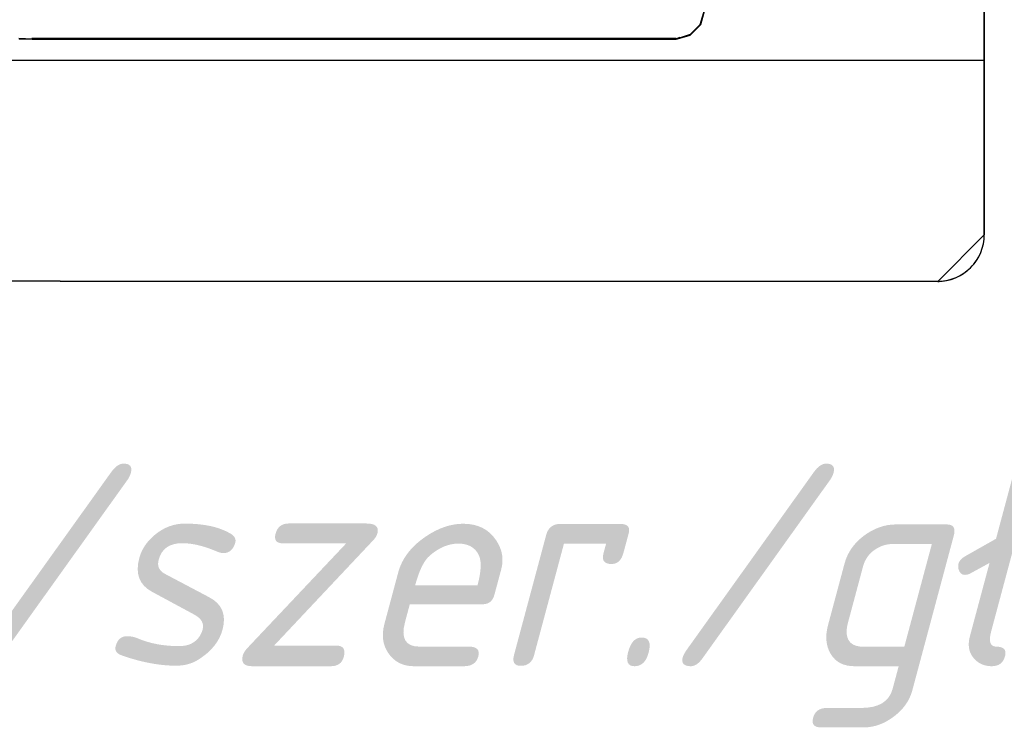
# Model space of a CAD drawing. Extents: x -635870 to -372006, y -44437 to 104716.
# Tile 159 of 221: x -515031 to -513768, y -22656 to -21737. Entities that reach past the tile are written whole.
import ezdxf

# ---------------------------------------------------------------- set-up
doc = ezdxf.new("R2010")
doc.units = 0
doc.header["$MEASUREMENT"] = 0
doc.layers.get('0').update_dxf_attribs({"color": 252})
doc.layers.add('$ IE_SCHEMAT', color=7, linetype='Continuous', lineweight=0)
doc.layers.add('50', color=7, linetype='Continuous')
doc.layers.add('60', color=7, linetype='Continuous')
doc.styles.add('ROMANS', font='romans.shx', dxfattribs={"width": 0.85})

# ---------------------------------------------------------------- blocks, each defined once
blk = doc.blocks.new('*U987')
at = {"layer": '60', "color": 7}
for points in [[(313.825033, -423.020506), (314, 24.903988), (313.825033, -423.020506)], [(314, 2.912724), (-35.827515, 3.027725), (-36, -400.568087), (313.827515, -400.654337), (314, 2.912724)], [(313.827684, -400.654337), (-36, -400.564301), (313.827684, -400.654337)], [(307.844348, -429), (308.132008, -428.97124), (308.419668, -428.97124), (308.707329, -428.913719), (308.994989, -428.884959), (309.57031, -428.741157), (310.116865, -428.539835), (310.66342, -428.280993), (311.152442, -427.99339), (311.382571, -427.820828), (311.641465, -427.648266), (311.842827, -427.446944), (312.072956, -427.245622), (312.274318, -427.015539), (312.47568, -426.785457), (312.648276, -426.555375), (312.820873, -426.325292), (313.108533, -425.836367), (313.367427, -425.289921), (313.56879, -424.743476), (313.71262, -424.16827), (313.770152, -423.880667), (313.798918, -423.593064), (313.827684, -423.305461), (313.827684, -423.017858), (307.844348, -429)], [(-30.019315, -428.883482), (307.846999, -429), (-30.019315, -428.883482)], [(308.016664, -429), (308.016664, -428.968222), (308.016664, -428.968222), (308.016664, -428.968222), (308.016664, -429), (308.016664, -429), (308.016664, -429), (308.016664, -429), (308.016664, -429)], [(308.016664, -429), (308.016664, -428.968222), (308.016664, -428.968222), (308.016664, -428.968222), (308.016664, -429), (308.016664, -429), (308.016664, -429), (308.016664, -429), (308.016664, -429)]]:
    blk.add_lwpolyline(points, close=True, dxfattribs=at)
blk.add_lwpolyline([(-30.020531, -428.884992), (307.848215, -429), (307.934457, -429), (308.0207, -429), (308.0207, -428.971248), (308.0207, -428.971248), (308.0207, -428.971248), (308.0207, -429), (308.595649, -428.942496), (309.14185, -428.85624), (309.688052, -428.683728), (310.205506, -428.511216), (310.72296, -428.252449), (311.182919, -427.964929), (311.642878, -427.619905), (312.07409, -427.24613), (312.275322, -427.016114), (312.476554, -426.786098), (312.649039, -426.556082), (312.821524, -426.326067), (313.108998, -425.837283), (313.367725, -425.290996), (313.568957, -424.744708), (313.712694, -424.169669), (313.770189, -423.882149), (313.798937, -423.594629), (313.827684, -423.30711), (313.827684, -423.01959), (313.827684, -400.650557), (313.827684, -400.650557), (-36, -400.564301)], dxfattribs=at)
blk.add_lwpolyline([(-30.020531, -428.884992), (307.848215, -429), (307.934457, -429), (308.0207, -429), (308.0207, -428.971248), (308.0207, -428.971248), (308.0207, -428.971248), (308.0207, -429), (308.595649, -428.942496), (309.14185, -428.85624), (309.688052, -428.683728), (310.205506, -428.511216), (310.72296, -428.252449), (311.182919, -427.964929), (311.642878, -427.619905), (312.07409, -427.24613), (312.275322, -427.016114), (312.476554, -426.786098), (312.649039, -426.556082), (312.821524, -426.326067), (313.108998, -425.837283), (313.367725, -425.290996), (313.568957, -424.744708), (313.712694, -424.169669), (313.770189, -423.882149), (313.798937, -423.594629), (313.827684, -423.30711), (313.827684, -423.01959), (313.827684, -400.650557), (313.827684, -400.650557), (-36, -400.564301)], dxfattribs=at)
blk = doc.blocks.new('*C988')
at = {"layer": '50', "color": 7}
blk.add_lwpolyline([(189.991948, -397.890791), (191.684671, -397.915671), (274.279584, -397.915671), (274.777444, -397.791271), (276.096772, -397.418071), (277.465886, -396.049671), (277.988639, -394.13391), (277.988639, -394.13391), (277.988639, -394.05927), (277.988639, -393.95975), (277.988639, -373.334222), (277.988639, -370.398381), (277.988639, -361.665498), (277.988639, -352.484775), (277.988639, -343.055252), (277.988639, -308.919879), (277.988639, -92.364282)], dxfattribs=at)
for points in [[(277.988639, -394.052531), (277.384208, -396.051875), (277.988639, -394.052531)], [(277.466389, -395.967134), (276.016285, -397.418314), (277.466389, -395.967134)], [(189.93524, -397.810238), (191.711418, -397.916163), (189.93524, -397.810238)], [(274.282522, -397.834071), (191.629237, -397.834071), (274.282522, -397.834071)], [(274.200341, -397.916163), (274.778262, -397.709609), (274.200341, -397.916163)], [(276.098466, -397.336221), (274.69608, -397.791701), (276.098466, -397.336221)]]:
    blk.add_lwpolyline(points, close=True, dxfattribs=at)

msp = doc.modelspace()

# ---------------------------------------------------------------- block references
at = {"xscale": 10, "yscale": 10, "zscale": 10}
for name in ['*U987', '*C988']:
    msp.add_blockref(name, (-516931.5, -17783.1), dxfattribs=at)

# ---------------------------------------------------------------- texts
at = {"layer": '$ IE_SCHEMAT', "color": 0, "ltscale": 2, "style": 'ROMANS', "oblique": 15, "width": 0.9}
msp.add_text('350x460x160 (wys./szer./gł.)', height=260, dxfattribs=at).set_placement((-518127.4, -22567))

doc.saveas('drawing.dxf')
